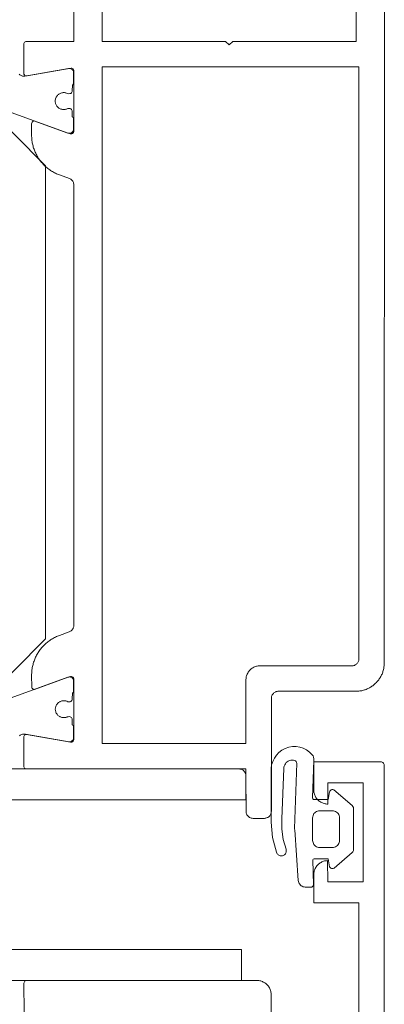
# Paper-space layout 'AD-02 DETAL MONTAŻU DRZWI' of a CAD drawing. Header units: millimetres. Extents: x 0 to 594, y 0 to 550.
# Tile 24 of 99: x 128 to 133, y 123 to 137. Entities that reach past the tile are written whole.
import ezdxf
from ezdxf.xclip import XClip

# ---------------------------------------------------------------- set-up
doc = ezdxf.new("R2010")
doc.units = ezdxf.units.MM
doc.header["$MEASUREMENT"] = 0
doc.header["$XCLIPFRAME"] = 0
doc.layers.add('A_stolarka_Nr_pióra__1', color=7, linetype='Continuous', lineweight=20)
doc.layers.add('A_stolarka_Nr_pióra__2', color=8, linetype='Continuous', lineweight=13)

# ---------------------------------------------------------------- blocks, each defined once
blk = doc.blocks.new('Rysunek_2_2', base_point=(-46914.584, -27095.2))
at = {"layer": 'A_stolarka_Nr_pióra__1', "color": 7, "linetype": 'Continuous', "lineweight": 20, "ltscale": 0.2, "flags": 128}
for points in [[(129.187, 137.408), (129.187, 136.808), (130.938, 136.808), (130.988, 136.758), (131.038, 136.808), (132.787, 136.808), (132.787, 137.408)], [(133.187, 137.808), (133.186, 128.006), (133.186, 127.993), (133.185, 127.979), (133.184, 127.966), (133.182, 127.953), (133.18, 127.94), (133.178, 127.927), (133.175, 127.913), (133.172, 127.901), (133.168, 127.888), (133.164, 127.875), (133.159, 127.862), (133.154, 127.85), (133.149, 127.838), (133.143, 127.826), (133.137, 127.814), (133.13, 127.802), (133.123, 127.791), (133.116, 127.78), (133.108, 127.769), (133.1, 127.758), (133.091, 127.748), (133.083, 127.738), (133.074, 127.728), (133.064, 127.719), (133.054, 127.71), (133.044, 127.701), (133.034, 127.692), (133.023, 127.684), (133.012, 127.676), (133.001, 127.669), (132.99, 127.662), (132.978, 127.655), (132.966, 127.649), (132.954, 127.643), (132.942, 127.638), (132.93, 127.633), (132.917, 127.628), (132.905, 127.624), (132.892, 127.62), (132.879, 127.617), (132.866, 127.614), (132.853, 127.612), (132.839, 127.61), (132.826, 127.608), (132.813, 127.607), (132.799, 127.606), (132.786, 127.606), (131.686, 127.606), (131.676, 127.606), (131.666, 127.604), (131.656, 127.602), (131.647, 127.598), (131.638, 127.594), (131.629, 127.589), (131.621, 127.583), (131.614, 127.576), (131.606, 127.566), (131.598, 127.554), (131.593, 127.542), (131.59, 127.533), (131.587, 127.523), (131.586, 127.513), (131.586, 125.906), (131.585, 125.896), (131.583, 125.883), (131.579, 125.87), (131.575, 125.861), (131.57, 125.852), (131.564, 125.844), (131.556, 125.834), (131.548, 125.828), (131.537, 125.82), (131.528, 125.816), (131.519, 125.812), (131.509, 125.809), (131.499, 125.807), (131.489, 125.806), (131.326, 125.806), (131.313, 125.807), (131.3, 125.81), (131.288, 125.814), (131.276, 125.82), (131.265, 125.827), (131.255, 125.836), (131.246, 125.846), (131.239, 125.857), (131.233, 125.868), (131.229, 125.881), (131.227, 125.894), (131.226, 126.406), (131.225, 126.42), (131.223, 126.429), (131.22, 126.439), (131.217, 126.448), (131.21, 126.46), (131.202, 126.471), (131.196, 126.478), (131.185, 126.487), (131.177, 126.492), (131.168, 126.497), (131.159, 126.501), (131.149, 126.504), (131.139, 126.505), (131.129, 126.506), (128.116, 126.506), (128.106, 126.507), (128.096, 126.511), (128.087, 126.518), (128.081, 126.526), (128.077, 126.536), (128.076, 126.954), (128.077, 126.964), (128.081, 126.974), (128.088, 126.982), (128.096, 126.989), (128.105, 126.993), (128.116, 126.994), (128.74, 126.885), (128.75, 126.884), (128.76, 126.887), (128.769, 126.891), (128.777, 126.898), (128.783, 126.907), (128.786, 126.917), (128.787, 127.775), (128.785, 127.787), (128.78, 127.797), (128.773, 127.806), (128.763, 127.812), (128.752, 127.815), (128.741, 127.815), (128.718, 127.808), (128.708, 127.806), (128.229, 127.632), (128.218, 127.633), (128.208, 127.637), (128.2, 127.643), (128.193, 127.652), (128.189, 127.662), (128.188, 127.832), (128.188, 127.847), (128.189, 127.863), (128.19, 127.878), (128.191, 127.894), (128.193, 127.909), (128.195, 127.925), (128.198, 127.94), (128.201, 127.956), (128.204, 127.971), (128.208, 127.986), (128.212, 128.001), (128.217, 128.016), (128.222, 128.031), (128.227, 128.045), (128.233, 128.06), (128.239, 128.074), (128.245, 128.088), (128.252, 128.102), (128.259, 128.116), (128.267, 128.13), (128.275, 128.143), (128.283, 128.157), (128.292, 128.17), (128.301, 128.182), (128.31, 128.195), (128.319, 128.207), (128.329, 128.219), (128.339, 128.231), (128.35, 128.243), (128.361, 128.254), (128.372, 128.265), (128.383, 128.276), (128.395, 128.286), (128.407, 128.296), (128.419, 128.306), (128.431, 128.315), (128.444, 128.324), (128.457, 128.333), (128.47, 128.342), (128.483, 128.35), (128.497, 128.357), (128.511, 128.365), (128.525, 128.372), (128.539, 128.379), (128.553, 128.385), (128.567, 128.391), (128.582, 128.396), (128.721, 128.447), (128.73, 128.451), (128.74, 128.456), (128.748, 128.462), (128.756, 128.469), (128.763, 128.476), (128.769, 128.485), (128.775, 128.494), (128.779, 128.503), (128.783, 128.513), (128.785, 128.523), (128.786, 128.533), (128.787, 134.777), (128.786, 134.787), (128.784, 134.8), (128.78, 134.809), (128.776, 134.818), (128.771, 134.827), (128.764, 134.837), (128.757, 134.845), (128.75, 134.851), (128.742, 134.857), (128.733, 134.862), (128.724, 134.866), (128.582, 134.918), (128.568, 134.923), (128.553, 134.929), (128.539, 134.935), (128.525, 134.942), (128.511, 134.949), (128.497, 134.956), (128.484, 134.964), (128.471, 134.972), (128.457, 134.981), (128.445, 134.989), (128.432, 134.998), (128.419, 135.008), (128.407, 135.017), (128.395, 135.027), (128.384, 135.038), (128.372, 135.048), (128.361, 135.059), (128.35, 135.071), (128.34, 135.082), (128.33, 135.094), (128.32, 135.106), (128.31, 135.118), (128.301, 135.131), (128.292, 135.143), (128.283, 135.156), (128.275, 135.17), (128.267, 135.183), (128.26, 135.197), (128.253, 135.21), (128.246, 135.224), (128.239, 135.239), (128.233, 135.253), (128.227, 135.267), (128.222, 135.282), (128.217, 135.297), (128.212, 135.312), (128.208, 135.327), (128.204, 135.342), (128.201, 135.357), (128.198, 135.372), (128.195, 135.388), (128.193, 135.403), (128.191, 135.418), (128.19, 135.434), (128.189, 135.449), (128.188, 135.465), (128.188, 135.481), (128.188, 135.642), (128.19, 135.653), (128.194, 135.663), (128.2, 135.671), (128.209, 135.678), (128.219, 135.682), (128.702, 135.51), (128.712, 135.507), (128.733, 135.501), (128.745, 135.499), (128.756, 135.5), (128.767, 135.504), (128.776, 135.511), (128.782, 135.52), (128.786, 135.531), (128.787, 136.39), (128.786, 136.4), (128.782, 136.41), (128.776, 136.418), (128.767, 136.424), (128.758, 136.429), (128.748, 136.43), (128.123, 136.321), (128.113, 136.32), (128.103, 136.322), (128.094, 136.327), (128.086, 136.334), (128.08, 136.343), (128.077, 136.353), (128.077, 136.769), (128.078, 136.78), (128.082, 136.789), (128.089, 136.798), (128.097, 136.804), (128.107, 136.808), (128.787, 136.808), (128.787, 137.808)], [(129.187, 137.408), (129.187, 136.808), (130.938, 136.808), (130.988, 136.758), (131.038, 136.808), (132.787, 136.808), (132.787, 137.408)], [(133.187, 137.808), (133.186, 128.006), (133.186, 127.993), (133.185, 127.979), (133.184, 127.966), (133.182, 127.953), (133.18, 127.94), (133.178, 127.927), (133.175, 127.913), (133.172, 127.901), (133.168, 127.888), (133.164, 127.875), (133.159, 127.862), (133.154, 127.85), (133.149, 127.838), (133.143, 127.826), (133.137, 127.814), (133.13, 127.802), (133.123, 127.791), (133.116, 127.78), (133.108, 127.769), (133.1, 127.758), (133.091, 127.748), (133.083, 127.738), (133.074, 127.728), (133.064, 127.719), (133.054, 127.71), (133.044, 127.701), (133.034, 127.692), (133.023, 127.684), (133.012, 127.676), (133.001, 127.669), (132.99, 127.662), (132.978, 127.655), (132.966, 127.649), (132.954, 127.643), (132.942, 127.638), (132.93, 127.633), (132.917, 127.628), (132.905, 127.624), (132.892, 127.62), (132.879, 127.617), (132.866, 127.614), (132.853, 127.612), (132.839, 127.61), (132.826, 127.608), (132.813, 127.607), (132.799, 127.606), (132.786, 127.606), (131.686, 127.606), (131.676, 127.606), (131.666, 127.604), (131.656, 127.602), (131.647, 127.598), (131.638, 127.594), (131.629, 127.589), (131.621, 127.583), (131.614, 127.576), (131.606, 127.566), (131.598, 127.554), (131.593, 127.542), (131.59, 127.533), (131.587, 127.523), (131.586, 127.513), (131.586, 125.906), (131.585, 125.896), (131.583, 125.883), (131.579, 125.87), (131.575, 125.861), (131.57, 125.852), (131.564, 125.844), (131.556, 125.834), (131.548, 125.828), (131.537, 125.82), (131.528, 125.816), (131.519, 125.812), (131.509, 125.809), (131.499, 125.807), (131.489, 125.806), (131.326, 125.806), (131.313, 125.807), (131.3, 125.81), (131.288, 125.814), (131.276, 125.82), (131.265, 125.827), (131.255, 125.836), (131.246, 125.846), (131.239, 125.857), (131.233, 125.868), (131.229, 125.881), (131.227, 125.894), (131.226, 126.406), (131.225, 126.42), (131.223, 126.429), (131.22, 126.439), (131.217, 126.448), (131.21, 126.46), (131.202, 126.471), (131.196, 126.478), (131.185, 126.487), (131.177, 126.492), (131.168, 126.497), (131.159, 126.501), (131.149, 126.504), (131.139, 126.505), (131.129, 126.506), (128.116, 126.506), (128.106, 126.507), (128.096, 126.511), (128.087, 126.518), (128.081, 126.526), (128.077, 126.536), (128.076, 126.954), (128.077, 126.964), (128.081, 126.974), (128.088, 126.982), (128.096, 126.989), (128.105, 126.993), (128.116, 126.994), (128.74, 126.885), (128.75, 126.884), (128.76, 126.887), (128.769, 126.891), (128.777, 126.898), (128.783, 126.907), (128.786, 126.917), (128.787, 127.775), (128.785, 127.787), (128.78, 127.797), (128.773, 127.806), (128.763, 127.812), (128.752, 127.815), (128.741, 127.815), (128.718, 127.808), (128.708, 127.806), (128.229, 127.632), (128.218, 127.633), (128.208, 127.637), (128.2, 127.643), (128.193, 127.652), (128.189, 127.662), (128.188, 127.832), (128.188, 127.847), (128.189, 127.863), (128.19, 127.878), (128.191, 127.894), (128.193, 127.909), (128.195, 127.925), (128.198, 127.94), (128.201, 127.956), (128.204, 127.971), (128.208, 127.986), (128.212, 128.001), (128.217, 128.016), (128.222, 128.031), (128.227, 128.045), (128.233, 128.06), (128.239, 128.074), (128.245, 128.088), (128.252, 128.102), (128.259, 128.116), (128.267, 128.13), (128.275, 128.143), (128.283, 128.157), (128.292, 128.17), (128.301, 128.182), (128.31, 128.195), (128.319, 128.207), (128.329, 128.219), (128.339, 128.231), (128.35, 128.243), (128.361, 128.254), (128.372, 128.265), (128.383, 128.276), (128.395, 128.286), (128.407, 128.296), (128.419, 128.306), (128.431, 128.315), (128.444, 128.324), (128.457, 128.333), (128.47, 128.342), (128.483, 128.35), (128.497, 128.357), (128.511, 128.365), (128.525, 128.372), (128.539, 128.379), (128.553, 128.385), (128.567, 128.391), (128.582, 128.396), (128.721, 128.447), (128.73, 128.451), (128.74, 128.456), (128.748, 128.462), (128.756, 128.469), (128.763, 128.476), (128.769, 128.485), (128.775, 128.494), (128.779, 128.503), (128.783, 128.513), (128.785, 128.523), (128.786, 128.533), (128.787, 134.777), (128.786, 134.787), (128.784, 134.8), (128.78, 134.809), (128.776, 134.818), (128.771, 134.827), (128.764, 134.837), (128.757, 134.845), (128.75, 134.851), (128.742, 134.857), (128.733, 134.862), (128.724, 134.866), (128.582, 134.918), (128.568, 134.923), (128.553, 134.929), (128.539, 134.935), (128.525, 134.942), (128.511, 134.949), (128.497, 134.956), (128.484, 134.964), (128.471, 134.972), (128.457, 134.981), (128.445, 134.989), (128.432, 134.998), (128.419, 135.008), (128.407, 135.017), (128.395, 135.027), (128.384, 135.038), (128.372, 135.048), (128.361, 135.059), (128.35, 135.071), (128.34, 135.082), (128.33, 135.094), (128.32, 135.106), (128.31, 135.118), (128.301, 135.131), (128.292, 135.143), (128.283, 135.156), (128.275, 135.17), (128.267, 135.183), (128.26, 135.197), (128.253, 135.21), (128.246, 135.224), (128.239, 135.239), (128.233, 135.253), (128.227, 135.267), (128.222, 135.282), (128.217, 135.297), (128.212, 135.312), (128.208, 135.327), (128.204, 135.342), (128.201, 135.357), (128.198, 135.372), (128.195, 135.388), (128.193, 135.403), (128.191, 135.418), (128.19, 135.434), (128.189, 135.449), (128.188, 135.465), (128.188, 135.481), (128.188, 135.642), (128.19, 135.653), (128.194, 135.663), (128.2, 135.671), (128.209, 135.678), (128.219, 135.682), (128.702, 135.51), (128.712, 135.507), (128.733, 135.501), (128.745, 135.499), (128.756, 135.5), (128.767, 135.504), (128.776, 135.511), (128.782, 135.52), (128.786, 135.531), (128.787, 136.39), (128.786, 136.4), (128.782, 136.41), (128.776, 136.418), (128.767, 136.424), (128.758, 136.429), (128.748, 136.43), (128.123, 136.321), (128.113, 136.32), (128.103, 136.322), (128.094, 136.327), (128.086, 136.334), (128.08, 136.343), (128.077, 136.353), (128.077, 136.769), (128.078, 136.78), (128.082, 136.789), (128.089, 136.798), (128.097, 136.804), (128.107, 136.808), (128.787, 136.808), (128.787, 137.808)], [(128.012, 136.343), (128.02, 136.336), (128.029, 136.329), (128.039, 136.324), (128.049, 136.32), (128.06, 136.316), (128.071, 136.315), (128.082, 136.314), (128.093, 136.314), (128.713, 136.423), (128.724, 136.424), (128.735, 136.423), (128.745, 136.42), (128.755, 136.415), (128.764, 136.408), (128.771, 136.4), (128.777, 136.39), (128.781, 136.38), (128.783, 136.369), (128.783, 136.227), (128.782, 136.216), (128.779, 136.206), (128.775, 136.196), (128.768, 136.187), (128.763, 136.107), (128.762, 136.097), (128.757, 136.087), (128.751, 136.078), (128.742, 136.072), (128.732, 136.068), (128.711, 136.067), (128.701, 136.068), (128.684, 136.075), (128.674, 136.078), (128.664, 136.08), (128.654, 136.082), (128.644, 136.082), (128.634, 136.082), (128.624, 136.081), (128.614, 136.079), (128.604, 136.076), (128.594, 136.072), (128.585, 136.067), (128.576, 136.062), (128.568, 136.056), (128.56, 136.049), (128.553, 136.042), (128.547, 136.034), (128.541, 136.025), (128.536, 136.016), (128.532, 136.007), (128.528, 135.997), (128.526, 135.988), (128.524, 135.977), (128.523, 135.967), (128.523, 135.957), (128.524, 135.947), (128.526, 135.937), (128.528, 135.927), (128.532, 135.917), (128.536, 135.908), (128.541, 135.899), (128.547, 135.89), (128.553, 135.882), (128.56, 135.875), (128.568, 135.868), (128.576, 135.862), (128.585, 135.857), (128.594, 135.852), (128.604, 135.849), (128.614, 135.846), (128.624, 135.844), (128.634, 135.842), (128.644, 135.842), (128.654, 135.843), (128.664, 135.844), (128.674, 135.846), (128.684, 135.849), (128.694, 135.853), (128.703, 135.856), (128.723, 135.857), (128.734, 135.856), (128.743, 135.852), (128.752, 135.845), (128.758, 135.836), (128.762, 135.826), (128.763, 135.742), (128.77, 135.734), (128.776, 135.725), (128.78, 135.715), (128.783, 135.705), (128.783, 135.566), (128.782, 135.554), (128.778, 135.543), (128.772, 135.532), (128.764, 135.523), (128.754, 135.515), (128.743, 135.51), (128.731, 135.507), (128.719, 135.507), (128.707, 135.508), (127.846, 135.822)], [(127.847, 127.492), (128.703, 127.804), (128.715, 127.807), (128.727, 127.808), (128.739, 127.806), (128.751, 127.801), (128.761, 127.795), (128.77, 127.786), (128.777, 127.776), (128.781, 127.765), (128.784, 127.753), (128.784, 127.617), (128.783, 127.606), (128.78, 127.596), (128.775, 127.586), (128.769, 127.577), (128.764, 127.497), (128.762, 127.487), (128.758, 127.477), (128.752, 127.468), (128.743, 127.462), (128.733, 127.458), (128.711, 127.457), (128.701, 127.458), (128.685, 127.465), (128.675, 127.468), (128.665, 127.47), (128.655, 127.471), (128.645, 127.472), (128.635, 127.472), (128.624, 127.47), (128.614, 127.468), (128.605, 127.466), (128.595, 127.462), (128.586, 127.457), (128.577, 127.452), (128.569, 127.446), (128.561, 127.439), (128.554, 127.432), (128.548, 127.424), (128.542, 127.415), (128.537, 127.406), (128.533, 127.397), (128.529, 127.387), (128.526, 127.377), (128.525, 127.367), (128.524, 127.357), (128.524, 127.347), (128.525, 127.337), (128.526, 127.327), (128.529, 127.317), (128.533, 127.307), (128.537, 127.298), (128.542, 127.289), (128.548, 127.28), (128.554, 127.272), (128.561, 127.265), (128.569, 127.258), (128.577, 127.252), (128.586, 127.247), (128.595, 127.242), (128.605, 127.239), (128.614, 127.236), (128.624, 127.234), (128.635, 127.232), (128.645, 127.232), (128.655, 127.233), (128.665, 127.234), (128.675, 127.236), (128.685, 127.239), (128.694, 127.243), (128.704, 127.246), (128.724, 127.247), (128.734, 127.246), (128.744, 127.241), (128.753, 127.235), (128.759, 127.226), (128.763, 127.216), (128.764, 127.132), (128.771, 127.124), (128.777, 127.115), (128.781, 127.105), (128.783, 127.095), (128.784, 126.95), (128.783, 126.939), (128.78, 126.928), (128.775, 126.918), (128.768, 126.909), (128.76, 126.902), (128.75, 126.896), (128.74, 126.892), (128.729, 126.89), (128.718, 126.89), (128.101, 126.999), (128.09, 127), (128.079, 127), (128.068, 126.999), (128.057, 126.997), (128.046, 126.993), (128.036, 126.988), (128.027, 126.983), (128.018, 126.976)], [(132.826, 122.504), (132.827, 124.608), (132.187, 124.608), (132.187, 125.008), (132.187, 125.021), (132.188, 125.035), (132.191, 125.048), (132.194, 125.061), (132.198, 125.074), (132.202, 125.086), (132.208, 125.098), (132.215, 125.11), (132.222, 125.121), (132.23, 125.132), (132.238, 125.142), (132.248, 125.152), (132.257, 125.161), (132.268, 125.169), (132.279, 125.177), (132.29, 125.183), (132.302, 125.189), (132.315, 125.195), (132.327, 125.199), (132.34, 125.203), (132.353, 125.205), (132.367, 125.207), (132.38, 125.208), (132.387, 124.908), (132.887, 124.908), (132.887, 126.308), (132.387, 126.308), (132.387, 126.008), (132.373, 126.009), (132.36, 126.01), (132.347, 126.012), (132.334, 126.015), (132.321, 126.019), (132.309, 126.024), (132.296, 126.03), (132.285, 126.036), (132.273, 126.043), (132.263, 126.051), (132.252, 126.06), (132.243, 126.069), (132.234, 126.079), (132.226, 126.089), (132.218, 126.1), (132.211, 126.112), (132.205, 126.124), (132.2, 126.136), (132.196, 126.149), (132.192, 126.162), (132.189, 126.175), (132.188, 126.188), (132.187, 126.201), (132.187, 126.608), (133.136, 126.608), (133.148, 126.607), (133.157, 126.603), (133.167, 126.597), (133.175, 126.589), (133.181, 126.579), (133.185, 126.568), (133.186, 126.558), (133.187, 112.21)], [(128.081, 123.056), (128.08, 123.472), (128.081, 123.483), (128.085, 123.493), (128.092, 123.501), (128.101, 123.507), (128.111, 123.511), (131.382, 123.511), (131.396, 123.511), (131.409, 123.509), (131.422, 123.507), (131.435, 123.504), (131.448, 123.5), (131.46, 123.495), (131.472, 123.489), (131.484, 123.483), (131.495, 123.476), (131.506, 123.468), (131.516, 123.459), (131.526, 123.45), (131.535, 123.44), (131.543, 123.43), (131.551, 123.419), (131.558, 123.407), (131.564, 123.395), (131.569, 123.383), (131.573, 123.37), (131.577, 123.357), (131.579, 123.344), (131.581, 123.331), (131.582, 123.318), (131.582, 123.311), (131.582, 122.511)], [(132.826, 122.504), (132.827, 124.608), (132.187, 124.608), (132.187, 125.008), (132.187, 125.021), (132.188, 125.035), (132.191, 125.048), (132.194, 125.061), (132.198, 125.074), (132.202, 125.086), (132.208, 125.098), (132.215, 125.11), (132.222, 125.121), (132.23, 125.132), (132.238, 125.142), (132.248, 125.152), (132.257, 125.161), (132.268, 125.169), (132.279, 125.177), (132.29, 125.183), (132.302, 125.189), (132.315, 125.195), (132.327, 125.199), (132.34, 125.203), (132.353, 125.205), (132.367, 125.207), (132.38, 125.208), (132.387, 124.908), (132.887, 124.908), (132.887, 126.308), (132.387, 126.308), (132.387, 126.008), (132.373, 126.009), (132.36, 126.01), (132.347, 126.012), (132.334, 126.015), (132.321, 126.019), (132.309, 126.024), (132.296, 126.03), (132.285, 126.036), (132.273, 126.043), (132.263, 126.051), (132.252, 126.06), (132.243, 126.069), (132.234, 126.079), (132.226, 126.089), (132.218, 126.1), (132.211, 126.112), (132.205, 126.124), (132.2, 126.136), (132.196, 126.149), (132.192, 126.162), (132.189, 126.175), (132.188, 126.188), (132.187, 126.201), (132.187, 126.608), (133.136, 126.608), (133.148, 126.607), (133.157, 126.603), (133.167, 126.597), (133.175, 126.589), (133.181, 126.579), (133.185, 126.568), (133.186, 126.558), (133.187, 112.21)], [(128.081, 123.056), (128.08, 123.472), (128.081, 123.483), (128.085, 123.493), (128.092, 123.501), (128.101, 123.507), (128.111, 123.511), (131.382, 123.511), (131.396, 123.511), (131.409, 123.509), (131.422, 123.507), (131.435, 123.504), (131.448, 123.5), (131.46, 123.495), (131.472, 123.489), (131.484, 123.483), (131.495, 123.476), (131.506, 123.468), (131.516, 123.459), (131.526, 123.45), (131.535, 123.44), (131.543, 123.43), (131.551, 123.419), (131.558, 123.407), (131.564, 123.395), (131.569, 123.383), (131.573, 123.37), (131.577, 123.357), (131.579, 123.344), (131.581, 123.331), (131.582, 123.318), (131.582, 123.311), (131.582, 122.511)]]:
    blk.add_lwpolyline(points, dxfattribs=at)
for points in [[(132.827, 136.448), (132.827, 128.066), (132.826, 128.053), (132.825, 128.043), (132.822, 128.033), (132.818, 128.024), (132.813, 128.015), (132.806, 128.004), (132.799, 127.997), (132.792, 127.99), (132.784, 127.984), (132.775, 127.979), (132.763, 127.973), (132.754, 127.97), (132.744, 127.968), (132.734, 127.966), (131.426, 127.966), (131.413, 127.966), (131.399, 127.964), (131.386, 127.962), (131.373, 127.959), (131.36, 127.955), (131.348, 127.95), (131.336, 127.945), (131.324, 127.938), (131.313, 127.931), (131.302, 127.923), (131.292, 127.915), (131.282, 127.905), (131.273, 127.895), (131.265, 127.885), (131.257, 127.874), (131.251, 127.862), (131.245, 127.85), (131.239, 127.838), (131.235, 127.825), (131.231, 127.813), (131.229, 127.799), (131.227, 127.786), (131.226, 127.773), (131.226, 126.866), (129.187, 126.866), (129.187, 136.448)], [(132.827, 136.448), (132.827, 128.066), (132.826, 128.053), (132.825, 128.043), (132.822, 128.033), (132.818, 128.024), (132.813, 128.015), (132.806, 128.004), (132.799, 127.997), (132.792, 127.99), (132.784, 127.984), (132.775, 127.979), (132.763, 127.973), (132.754, 127.97), (132.744, 127.968), (132.734, 127.966), (131.426, 127.966), (131.413, 127.966), (131.399, 127.964), (131.386, 127.962), (131.373, 127.959), (131.36, 127.955), (131.348, 127.95), (131.336, 127.945), (131.324, 127.938), (131.313, 127.931), (131.302, 127.923), (131.292, 127.915), (131.282, 127.905), (131.273, 127.895), (131.265, 127.885), (131.257, 127.874), (131.251, 127.862), (131.245, 127.85), (131.239, 127.838), (131.235, 127.825), (131.231, 127.813), (131.229, 127.799), (131.227, 127.786), (131.226, 127.773), (131.226, 126.866), (129.187, 126.866), (129.187, 136.448)], [(125.388, 134.448), (126.487, 134.448), (126.487, 135.948), (127.486, 135.948), (128.387, 135.048), (128.387, 128.348), (127.486, 127.448), (126.487, 127.448), (126.487, 128.948), (125.387, 128.948)], [(125.388, 134.448), (126.487, 134.448), (126.487, 135.948), (127.486, 135.948), (128.387, 135.048), (128.387, 128.348), (127.486, 127.448), (126.487, 127.448), (126.487, 128.948), (125.387, 128.948)], [(132.191, 126.074), (132.391, 126.074), (132.41, 126.181), (132.414, 126.193), (132.422, 126.203), (132.433, 126.21), (132.445, 126.214), (132.458, 126.213), (132.47, 126.208), (132.73, 125.987), (132.742, 125.974), (132.749, 125.959), (132.751, 125.941), (132.751, 125.366), (132.749, 125.349), (132.742, 125.334), (132.73, 125.321), (132.475, 125.103), (132.464, 125.097), (132.452, 125.094), (132.439, 125.095), (132.427, 125.1), (132.418, 125.109), (132.412, 125.121), (132.391, 125.234), (132.191, 125.234), (132.179, 125.23), (132.172, 125.219), (132.183, 124.865), (132.18, 124.851), (132.171, 124.84), (132.158, 124.834), (132.066, 124.834), (132.051, 124.835), (132.037, 124.838), (132.023, 124.844), (132.01, 124.851), (131.998, 124.861), (131.988, 124.872), (131.98, 124.884), (131.973, 124.898), (131.969, 124.912), (131.967, 124.927), (131.917, 125.643), (131.916, 125.654), (131.916, 125.664), (131.945, 126.586), (131.943, 126.599), (131.938, 126.611), (131.928, 126.62), (131.917, 126.626), (131.898, 126.63), (131.88, 126.631), (131.861, 126.629), (131.843, 126.624), (131.826, 126.617), (131.811, 126.607), (131.797, 126.595), (131.785, 126.58), (131.775, 126.564), (131.768, 126.547), (131.764, 126.529), (131.762, 126.511), (131.736, 125.799), (131.735, 125.654), (131.755, 125.509), (131.794, 125.368), (131.797, 125.358), (131.798, 125.347), (131.798, 125.337), (131.796, 125.326), (131.792, 125.316), (131.787, 125.306), (131.781, 125.298), (131.773, 125.29), (131.764, 125.284), (131.754, 125.279), (131.744, 125.276), (131.734, 125.274), (131.723, 125.274), (131.712, 125.276), (131.702, 125.279), (131.692, 125.284), (131.683, 125.29), (131.676, 125.297), (131.669, 125.306), (131.664, 125.315), (131.66, 125.326), (131.602, 125.535), (131.582, 125.751), (131.582, 126.511), (131.59, 126.563), (131.605, 126.613), (131.628, 126.66), (131.658, 126.703), (131.694, 126.741), (131.736, 126.772), (131.783, 126.796), (131.832, 126.813), (131.884, 126.822), (131.937, 126.822), (131.988, 126.815), (132.038, 126.799), (132.085, 126.775), (132.128, 126.744), (132.165, 126.707), (132.176, 126.69), (132.184, 126.671), (132.189, 126.651), (132.19, 126.63), (132.171, 126.095), (132.175, 126.082), (132.185, 126.075)], [(131.225, 126.068), (131.225, 126.509), (119.624, 126.509), (119.624, 126.068)], [(131.225, 126.068), (131.225, 126.509), (119.624, 126.509), (119.624, 126.068)], [(132.271, 125.914), (132.451, 125.914), (132.467, 125.913), (132.482, 125.909), (132.497, 125.903), (132.51, 125.895), (132.522, 125.885), (132.532, 125.873), (132.54, 125.859), (132.546, 125.845), (132.55, 125.829), (132.551, 125.814), (132.551, 125.494), (132.55, 125.478), (132.546, 125.463), (132.54, 125.448), (132.532, 125.435), (132.522, 125.423), (132.51, 125.413), (132.497, 125.405), (132.482, 125.399), (132.467, 125.395), (132.451, 125.394), (132.271, 125.394), (132.256, 125.395), (132.24, 125.399), (132.226, 125.405), (132.212, 125.413), (132.2, 125.423), (132.19, 125.435), (132.182, 125.448), (132.176, 125.463), (132.172, 125.478), (132.171, 125.494), (132.171, 125.814), (132.172, 125.829), (132.176, 125.845), (132.182, 125.859), (132.19, 125.873), (132.2, 125.885), (132.212, 125.895), (132.226, 125.903), (132.24, 125.909), (132.256, 125.913)], [(132.271, 125.914), (132.451, 125.914), (132.467, 125.913), (132.482, 125.909), (132.497, 125.903), (132.51, 125.895), (132.522, 125.885), (132.532, 125.873), (132.54, 125.859), (132.546, 125.845), (132.55, 125.829), (132.551, 125.814), (132.551, 125.494), (132.55, 125.478), (132.546, 125.463), (132.54, 125.448), (132.532, 125.435), (132.522, 125.423), (132.51, 125.413), (132.497, 125.405), (132.482, 125.399), (132.467, 125.395), (132.451, 125.394), (132.271, 125.394), (132.256, 125.395), (132.24, 125.399), (132.226, 125.405), (132.212, 125.413), (132.2, 125.423), (132.19, 125.435), (132.182, 125.448), (132.176, 125.463), (132.172, 125.478), (132.171, 125.494), (132.171, 125.814), (132.172, 125.829), (132.176, 125.845), (132.182, 125.859), (132.19, 125.873), (132.2, 125.885), (132.212, 125.895), (132.226, 125.903), (132.24, 125.909), (132.256, 125.913)], [(119.565, 123.949), (119.565, 123.508), (131.165, 123.508), (131.165, 123.949)], [(119.565, 123.949), (119.565, 123.508), (131.165, 123.508), (131.165, 123.949)]]:
    blk.add_lwpolyline(points, close=True, dxfattribs=at)
at = {"layer": 'A_stolarka_Nr_pióra__2', "color": 8, "linetype": 'Continuous', "lineweight": 13, "ltscale": 0.2, "flags": 128}
for points in [[(128.012, 136.343), (128.02, 136.336), (128.029, 136.329), (128.039, 136.324), (128.049, 136.32), (128.06, 136.316), (128.071, 136.315), (128.082, 136.314), (128.093, 136.314), (128.713, 136.423), (128.724, 136.424), (128.735, 136.423), (128.745, 136.42), (128.755, 136.415), (128.764, 136.408), (128.771, 136.4), (128.777, 136.39), (128.781, 136.38), (128.783, 136.369), (128.783, 136.227), (128.782, 136.216), (128.779, 136.206), (128.775, 136.196), (128.768, 136.187), (128.763, 136.107), (128.762, 136.097), (128.757, 136.087), (128.751, 136.078), (128.742, 136.072), (128.732, 136.068), (128.711, 136.067), (128.701, 136.068), (128.684, 136.075), (128.674, 136.078), (128.664, 136.08), (128.654, 136.082), (128.644, 136.082), (128.634, 136.082), (128.624, 136.081), (128.614, 136.079), (128.604, 136.076), (128.594, 136.072), (128.585, 136.067), (128.576, 136.062), (128.568, 136.056), (128.56, 136.049), (128.553, 136.042), (128.547, 136.034), (128.541, 136.025), (128.536, 136.016), (128.532, 136.007), (128.528, 135.997), (128.526, 135.988), (128.524, 135.977), (128.523, 135.967), (128.523, 135.957), (128.524, 135.947), (128.526, 135.937), (128.528, 135.927), (128.532, 135.917), (128.536, 135.908), (128.541, 135.899), (128.547, 135.89), (128.553, 135.882), (128.56, 135.875), (128.568, 135.868), (128.576, 135.862), (128.585, 135.857), (128.594, 135.852), (128.604, 135.849), (128.614, 135.846), (128.624, 135.844), (128.634, 135.842), (128.644, 135.842), (128.654, 135.843), (128.664, 135.844), (128.674, 135.846), (128.684, 135.849), (128.694, 135.853), (128.703, 135.856), (128.723, 135.857), (128.734, 135.856), (128.743, 135.852), (128.752, 135.845), (128.758, 135.836), (128.762, 135.826), (128.763, 135.742), (128.77, 135.734), (128.776, 135.725), (128.78, 135.715), (128.783, 135.705), (128.783, 135.566), (128.782, 135.554), (128.778, 135.543), (128.772, 135.532), (128.764, 135.523), (128.754, 135.515), (128.743, 135.51), (128.731, 135.507), (128.719, 135.507), (128.707, 135.508), (127.846, 135.822)], [(127.847, 127.492), (128.703, 127.804), (128.715, 127.807), (128.727, 127.808), (128.739, 127.806), (128.751, 127.801), (128.761, 127.795), (128.77, 127.786), (128.777, 127.776), (128.781, 127.765), (128.784, 127.753), (128.784, 127.617), (128.783, 127.606), (128.78, 127.596), (128.775, 127.586), (128.769, 127.577), (128.764, 127.497), (128.762, 127.487), (128.758, 127.477), (128.752, 127.468), (128.743, 127.462), (128.733, 127.458), (128.711, 127.457), (128.701, 127.458), (128.685, 127.465), (128.675, 127.468), (128.665, 127.47), (128.655, 127.471), (128.645, 127.472), (128.635, 127.472), (128.624, 127.47), (128.614, 127.468), (128.605, 127.466), (128.595, 127.462), (128.586, 127.457), (128.577, 127.452), (128.569, 127.446), (128.561, 127.439), (128.554, 127.432), (128.548, 127.424), (128.542, 127.415), (128.537, 127.406), (128.533, 127.397), (128.529, 127.387), (128.526, 127.377), (128.525, 127.367), (128.524, 127.357), (128.524, 127.347), (128.525, 127.337), (128.526, 127.327), (128.529, 127.317), (128.533, 127.307), (128.537, 127.298), (128.542, 127.289), (128.548, 127.28), (128.554, 127.272), (128.561, 127.265), (128.569, 127.258), (128.577, 127.252), (128.586, 127.247), (128.595, 127.242), (128.605, 127.239), (128.614, 127.236), (128.624, 127.234), (128.635, 127.232), (128.645, 127.232), (128.655, 127.233), (128.665, 127.234), (128.675, 127.236), (128.685, 127.239), (128.694, 127.243), (128.704, 127.246), (128.724, 127.247), (128.734, 127.246), (128.744, 127.241), (128.753, 127.235), (128.759, 127.226), (128.763, 127.216), (128.764, 127.132), (128.771, 127.124), (128.777, 127.115), (128.781, 127.105), (128.783, 127.095), (128.784, 126.95), (128.783, 126.939), (128.78, 126.928), (128.775, 126.918), (128.768, 126.909), (128.76, 126.902), (128.75, 126.896), (128.74, 126.892), (128.729, 126.89), (128.718, 126.89), (128.101, 126.999), (128.09, 127), (128.079, 127), (128.068, 126.999), (128.057, 126.997), (128.046, 126.993), (128.036, 126.988), (128.027, 126.983), (128.018, 126.976)]]:
    blk.add_lwpolyline(points, dxfattribs=at)
blk.add_lwpolyline([(132.191, 126.074), (132.391, 126.074), (132.41, 126.181), (132.414, 126.193), (132.422, 126.203), (132.433, 126.21), (132.445, 126.214), (132.458, 126.213), (132.47, 126.208), (132.73, 125.987), (132.742, 125.974), (132.749, 125.959), (132.751, 125.941), (132.751, 125.366), (132.749, 125.349), (132.742, 125.334), (132.73, 125.321), (132.475, 125.103), (132.464, 125.097), (132.452, 125.094), (132.439, 125.095), (132.427, 125.1), (132.418, 125.109), (132.412, 125.121), (132.391, 125.234), (132.191, 125.234), (132.179, 125.23), (132.172, 125.219), (132.183, 124.865), (132.18, 124.851), (132.171, 124.84), (132.158, 124.834), (132.066, 124.834), (132.051, 124.835), (132.037, 124.838), (132.023, 124.844), (132.01, 124.851), (131.998, 124.861), (131.988, 124.872), (131.98, 124.884), (131.973, 124.898), (131.969, 124.912), (131.967, 124.927), (131.917, 125.643), (131.916, 125.654), (131.916, 125.664), (131.945, 126.586), (131.943, 126.599), (131.938, 126.611), (131.928, 126.62), (131.917, 126.626), (131.898, 126.63), (131.88, 126.631), (131.861, 126.629), (131.843, 126.624), (131.826, 126.617), (131.811, 126.607), (131.797, 126.595), (131.785, 126.58), (131.775, 126.564), (131.768, 126.547), (131.764, 126.529), (131.762, 126.511), (131.736, 125.799), (131.735, 125.654), (131.755, 125.509), (131.794, 125.368), (131.797, 125.358), (131.798, 125.347), (131.798, 125.337), (131.796, 125.326), (131.792, 125.316), (131.787, 125.306), (131.781, 125.298), (131.773, 125.29), (131.764, 125.284), (131.754, 125.279), (131.744, 125.276), (131.734, 125.274), (131.723, 125.274), (131.712, 125.276), (131.702, 125.279), (131.692, 125.284), (131.683, 125.29), (131.676, 125.297), (131.669, 125.306), (131.664, 125.315), (131.66, 125.326), (131.602, 125.535), (131.582, 125.751), (131.582, 126.511), (131.59, 126.563), (131.605, 126.613), (131.628, 126.66), (131.658, 126.703), (131.694, 126.741), (131.736, 126.772), (131.783, 126.796), (131.832, 126.813), (131.884, 126.822), (131.937, 126.822), (131.988, 126.815), (132.038, 126.799), (132.085, 126.775), (132.128, 126.744), (132.165, 126.707), (132.176, 126.69), (132.184, 126.671), (132.189, 126.651), (132.19, 126.63), (132.171, 126.095), (132.175, 126.082), (132.185, 126.075)], close=True, dxfattribs=at)

psp = doc.layouts.new('AD-02 DETAL MONTAŻU DRZWI')

# ---------------------------------------------------------------- block references
at = {"color": 37, "linetype": 'Continuous', "lineweight": 5, "true_color": 0x656532}
ref = psp.add_blockref('Rysunek_2_2', (-46914.584, -27095.2), dxfattribs=at)
XClip(ref).set_block_clipping_path([(33.2101829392, 4.9001792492), (292.97782874, 254.0652997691)])

doc.saveas('drawing.dxf')
